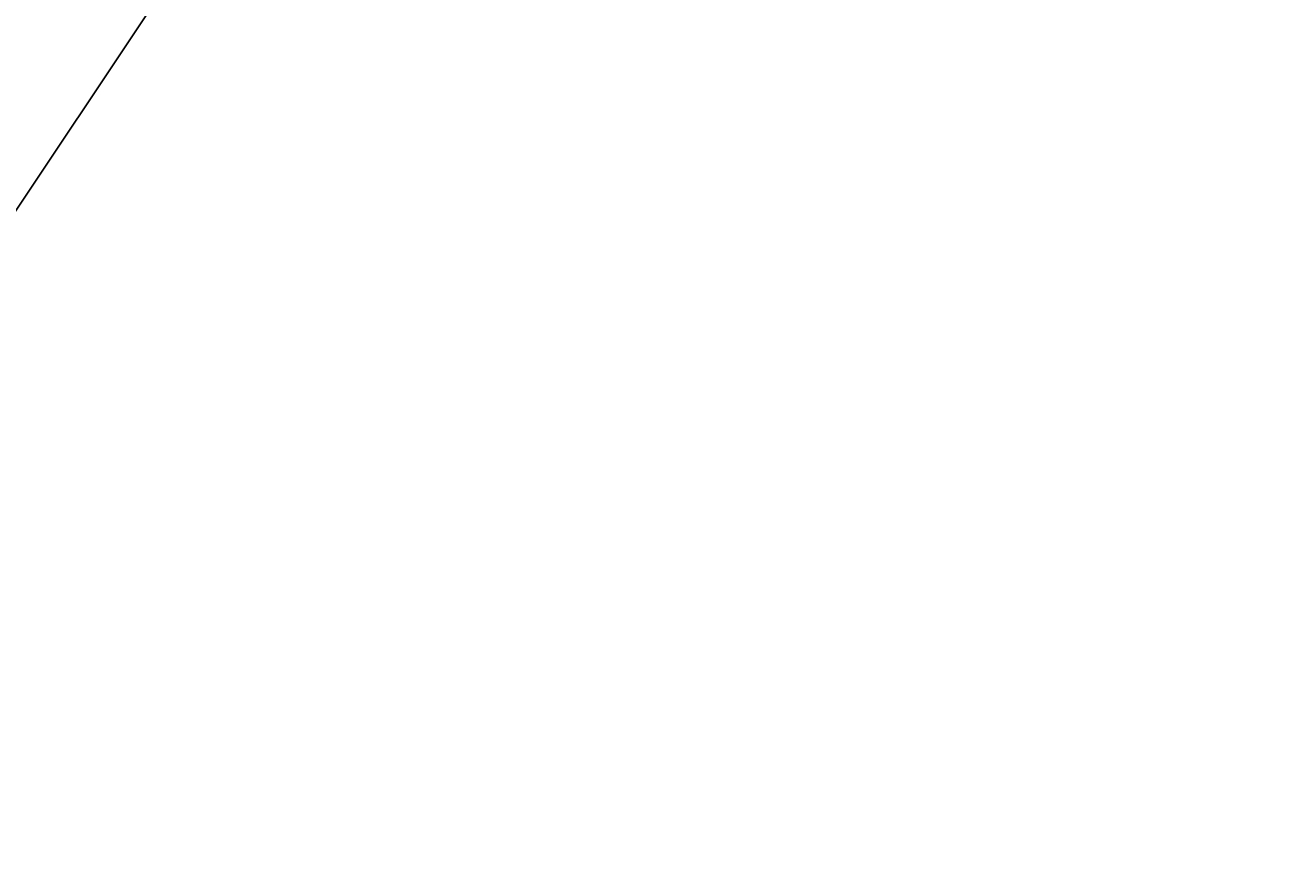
# Model space of a CAD drawing. Header units: metres. Extents: x 0 to 8456388, y 0 to 5771876.
# Tile 13 of 15: x 8434088 to 8434751, y 5770522 to 5770974. Entities that reach past the tile are written whole.
import ezdxf

# ---------------------------------------------------------------- set-up
doc = ezdxf.new("R2010")
doc.units = ezdxf.units.M
doc.layers.add('WYMIARY', color=253, linetype='Continuous', lineweight=13)
doc.styles.add('ISOCP', font='geniso.shx')
doc.styles.add('własny_500', font='isocp.shx', dxfattribs={"width": 0.9, "height": 1.2})
doc.dimstyles.new('kopia własny 500', dxfattribs={"dimtxt": 1.2, "dimasz": 0.8, "dimexe": 0.1795, "dimexo": 0.0625, "dimgap": 0.09, "dimtad": 3, "dimdec": 1, "dimzin": 0, "dimdsep": 46, "dimtxsty": 'własny_500', "dimblk": 'ARCHTICK', "dimcen": 0.09, "dimaunit": 2, "dimadec": 4, "dimazin": 0, "dimtfac": 1, "dimtdec": 1, "dimtofl": 0, "dimtmove": 2, "dimatfit": 3, "dimldrblk": 'ARCHTICK', "dimfxl": 1, "dimtolj": 1, "dimtzin": 0, "dimarcsym": 0})

# ---------------------------------------------------------------- blocks, each defined once
blk = doc.blocks.new('_ARCHTICK')
at = {"color": 0, "linetype": 'ByBlock', "const_width": 0.15}
blk.add_lwpolyline([(-0.5, -0.5), (0.5, 0.5)], dxfattribs=at)
blk = doc.blocks.new('*D64')
at = {"layer": 'Defpoints', "color": 0, "transparency": 16777216}
for p in [(8434749.83, 5771876.32), (8434750.94, 5771875.58), (8432377.71, 5768319.94)]:
    blk.add_point(p, dxfattribs=at)
at = {"layer": 'WYMIARY', "color": 0, "lineweight": -2, "transparency": 16777216}
blk.add_line((8432378.82, 5768319.2), (8434750.94, 5771875.58), dxfattribs=at)
at = {"layer": 'WYMIARY', "color": 0, "lineweight": -2, "transparency": 16777216, "xscale": 0.75, "yscale": 0.75, "zscale": 0.75}
for p, rotation in [((8434750.94, 5771875.58), 56.29653123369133), ((8432378.82, 5768319.2), 236.2965312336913)]:
    blk.add_blockref('_ARCHTICK', p, dxfattribs=dict(at, rotation=rotation))
at = {"layer": 'WYMIARY', "color": 0, "transparency": 16777216, "insert": (8433564.29, 5770097.78), "char_height": 1.25, "attachment_point": 5, "rotation": 56.29653, "style": 'ISOCP'}
blk.add_mtext('\\A1;4274.9', dxfattribs=at)

msp = doc.modelspace()

# ---------------------------------------------------------------- dimensions: what is measured, and where the dimension line sits
at = {"layer": 'WYMIARY', "color": 5}
dim = msp.add_aligned_dim(p1=(8432377.71, 5768319.94), p2=(8434749.83, 5771876.32), distance=-1.34, dimstyle='kopia własny 500', override={"dimtxt": 1.25, "dimasz": 0.75, "dimtxsty": 'ISOCP', "dimse1": 1, "dimse2": 1, "dimtmove": 1}, dxfattribs=at)
dim.commit()
dim.dimension.update_dxf_attribs({"geometry": '*D64', "text_midpoint": (8433564.29, 5770097.78)})

doc.saveas('drawing.dxf')
